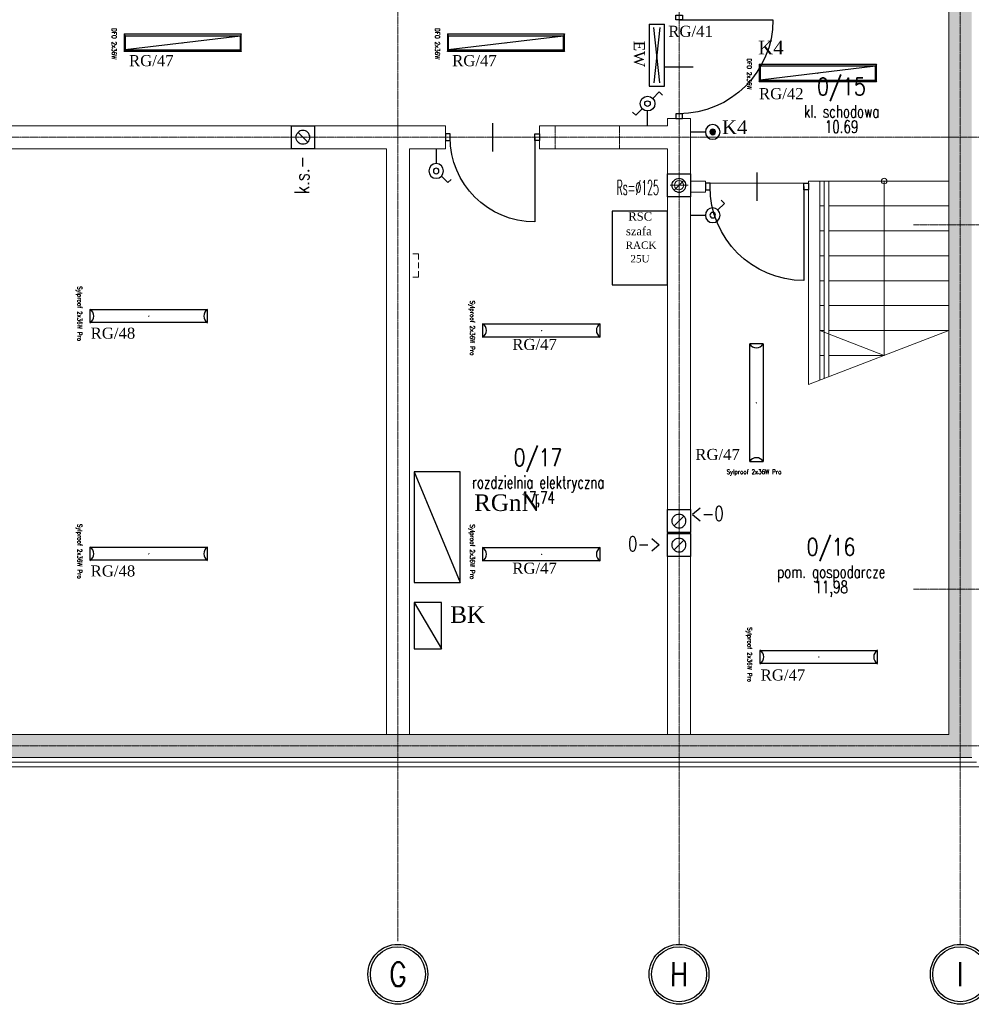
# Model space of a CAD drawing. Header units: centimetres. Extents: x 88729 to 133553, y -16225 to 14174.
# Tile 1 of 231: x 92333 to 93365, y -16225 to -15158. Entities that reach past the tile are written whole.
import ezdxf
from ezdxf.enums import TextEntityAlignment as Align

# ---------------------------------------------------------------- set-up
doc = ezdxf.new("R2010")
doc.units = ezdxf.units.CM
for name, pattern in [('ACAD_ISO04W100', [30.5, 24, -3, 0.5, -3]), ('CENTER2', [1.125, 0.75, -0.125, 0.125, -0.125]), ('DASHED', [19.05, 12.7, -6.35]), ('HIDDEN', [0.375, 0.25, -0.125])]:
    doc.linetypes.add(name, pattern=pattern)
for name, color, linetype in [('A-OS', 252, 'CENTER2'), ('A-rdzenie zelbetowe', 252, 'Continuous'), ('A-SCIANY', 252, 'Continuous'), ('A-WID', 252, 'Continuous'), ('B-IWE', 252, 'Continuous'), ('B-IWE-KAN', 252, 'Continuous'), ('E_Istn', 170, 'Continuous'), ('E_opisy siły', 5, 'Continuous'), ('E_oswietlenie-opis2', 1, 'Continuous'), ('E_PODKLAD', 7, 'Continuous'), ('E_siła', 5, 'Continuous'), ('mat', 252, 'Continuous'), ('przebicia w scianach', 252, 'HIDDEN'), ('R-MET-DRZ', 252, 'Continuous'), ('R-MET-IWE', 252, 'Continuous'), ('R-MET-POM-OPIS', 252, 'Continuous'), ('R-MET-POM-OPIS-NR', 252, 'Continuous'), ('R-MET-POM-OPIS-POM', 252, 'Continuous'), ('rz_wentylacja', 252, 'Continuous'), ('S-DRZ-', 252, 'Continuous'), ('S-DRZ-O', 252, 'Continuous'), ('S-DRZ-SKRZYD', 252, 'Continuous'), ('S-DRZ-WEGAR', 252, 'Continuous')]:
    doc.layers.add(name, color=color, linetype=linetype)
for name, color, linetype, lineweight in [('B-IWE-KS', 252, 'Continuous', 20), ('E_Istn_pozostaje', 132, 'Continuous', 25), ('rz_zelbet', 252, 'Continuous', 20)]:
    doc.layers.add(name, color=color, linetype=linetype, lineweight=lineweight)
doc.styles.add('MET_POM', font='simplex.shx')
doc.styles.add('MM_050', font='romans.shx', dxfattribs={"width": 0.8, "height": 16})
doc.styles.add('old', font='BOOKOS.TTF')
doc.styles.add('ROMANS', font='ROMANS.SHX', dxfattribs={"width": 0.6})
doc.styles.get("Standard").update_dxf_attribs({"font": 'txt.shx'})
doc.linetypes.add('ZIGZAG', pattern='A,0.00254,-5.08,[131,ltypeshp.shx,S=5.08,R=0,X=-5.08,Y=0],-10.16,[131,ltypeshp.shx,S=5.08,R=180,X=5.08,Y=0],-5.08', length=20.32254)
pattern_1 = [(45, (-34168.379, 15472.824), (-7.0710678, 7.0710678), []), (45, (-34161.308, 15472.824), (-7.0710678, 7.0710678), [5, -2.5])]

# ---------------------------------------------------------------- blocks, each defined once
blk = doc.blocks.new('RLX_0043270_0045081')
at = {"ltscale": 0.1}
for p, q in [((9.5, 63.5), (-9.5, 63.5)), ((-9.5, -63.5), (-9.5, 63.5)), ((-9.5, 63.5), (-7.3, 62.5)), ((-7.3, 62.5), (7.7, -62.5)), ((7.7, 62.5), (9.5, 63.5)), ((9.5, 63.5), (9.5, -63.5)), ((-0.2, 0), (0, 0)), ((0, -0.2), (0, 0.2)), ((0, 0), (0.2, 0)), ((-9.5, -63.5), (-7.3, -62.5)), ((-9.5, -63.5), (9.5, -63.5)), ((9.5, -63.5), (7.7, -62.5))]:
    blk.add_line(p, q, dxfattribs=at)
blk.add_lwpolyline([(-7.3, -62.5), (7.7, -62.5), (7.7, 62.5), (-7.3, 62.5)], close=True, dxfattribs=at)
at = {"ltscale": 0.1, "insert": (-15.9, -71.8), "char_height": 5, "width": 45.097, "attachment_point": 1, "style": 'MM_050'}
blk.add_mtext('DFO 2x36W', dxfattribs=at)
at = {"ltscale": 0.1, "flags": 9}
blk.add_attdef('RLXLUM', (0, 0), '', height=0.1, dxfattribs=at)
blk = doc.blocks.new('RLX_0046718')
at = {"ltscale": 0.1}
for p, q in [((7.2, 63.8), (-7.2, 63.8)), ((-7.2, -63.8), (-7.2, 63.8)), ((7.2, 63.8), (7.2, -63.8)), ((-0.1, 0), (0, 0)), ((0, -0.1), (0, 0.1)), ((0, 0), (0.1, 0)), ((-7.2, -63.8), (7.2, -63.8))]:
    blk.add_line(p, q, dxfattribs=at)
for centre, start, end in [((0, 68.1), 211.0296, 328.9704), ((0, -68.1), 31.0296, 148.9704)]:
    blk.add_arc(centre, 8.46, start, end, dxfattribs=at)
at = {"ltscale": 0.1, "insert": (-32.3, -72.4), "char_height": 5, "width": 65.185, "attachment_point": 1, "style": 'MM_050'}
blk.add_mtext('Sylproof 2x36W Pro', dxfattribs=at)
at = {"ltscale": 0.1, "flags": 9}
blk.add_attdef('RLXLUM', (0, 0), '', height=0.1, dxfattribs=at)
blk = doc.blocks.new('E_łącznik schodowy_IP44')
at = {"linetype": 'Continuous', "ltscale": 0.5}
for p, q in [((5.7, 29.7), (12.7, 36.7)), ((16.3, 33.2), (12.7, 36.7)), ((-16.3, 14.8), (-12.7, 11.3)), ((-5.7, 18.3), (-12.7, 11.3)), ((0, 0), (0, 16))]:
    blk.add_line(p, q, dxfattribs=at)
for radius in [8, 3]:
    blk.add_circle((0, 24), radius, dxfattribs=at)
at = {"linetype": 'Continuous', "ltscale": 0.5, "style": 'old', "flags": 4}
blk.add_attdef('OBWÓD', (12.7, 36.7), '', height=12, dxfattribs=at)
blk = doc.blocks.new('E_łącznik jednobiegunowy_IP44')
at = {"linetype": 'Continuous', "ltscale": 0.5}
for p, q in [((5.7, 29.7), (12.7, 36.7)), ((16.3, 33.2), (12.7, 36.7)), ((0, 0), (0, 16))]:
    blk.add_line(p, q, dxfattribs=at)
for radius in [8, 3]:
    blk.add_circle((0, 24), radius, dxfattribs=at)
at = {"linetype": 'Continuous', "ltscale": 0.5, "style": 'old', "flags": 4}
blk.add_attdef('OBWÓD', (12.7, 36.7), '', height=12, dxfattribs=at)
blk = doc.blocks.new('E_łącznik bistabilny IP20')
at = {"linetype": 'Continuous', "ltscale": 0.5}
blk.add_hatch(color=256, dxfattribs=at).paths.add_polyline_path([(-3, 24, 1), (3, 24, 1)])
blk.add_line((0, 0), (0, 16), dxfattribs=at)
for radius in [8, 3]:
    blk.add_circle((0, 24), radius, dxfattribs=at)
at = {"linetype": 'Continuous', "ltscale": 0.5, "style": 'old', "flags": 4}
blk.add_attdef('OBWÓD', (5.9, 29.4), '', height=12, dxfattribs=at)
blk = doc.blocks.new('E_opis siły')
at = {"layer": 'E_siła', "linetype": 'Continuous', "ltscale": 0.5, "style": 'old', "flags": 4}
blk.add_attdef('OBWÓD', (0, 0), '', height=12, dxfattribs=at)
blk = doc.blocks.new('E_piktogramowa ex')
at = {"linetype": 'Continuous', "ltscale": 0.5}
for p, q in [((33.5, 8.4), (-33.5, 8.4)), ((-33.5, -8.2), (-33.5, 8.4)), ((30.1, 3.3), (-30.1, -3.3)), ((-30.1, 3.3), (30.1, -3.3)), ((33.5, -8.2), (33.5, 8.4)), ((-33.5, -8.2), (33.5, -8.2))]:
    blk.add_line(p, q, dxfattribs=at)
at = {"linetype": 'Continuous', "ltscale": 0.5, "style": 'old', "flags": 4}
for tag, p in [('ROZDZ.', (-79.2, -25.6)), ('AWARYJNA', (17.5, -25))]:
    blk.add_attdef(tag, p, '', height=12, dxfattribs=at)
blk = doc.blocks.new('D90-L-DL')
at = {"layer": 'S-DRZ-'}
blk.add_arc((-45, 0), 90, 270, 0, dxfattribs=at)
at = {"layer": 'S-DRZ-O'}
blk.add_line((0, 15.1), (0, -15.1), dxfattribs=at)
at = {"layer": 'S-DRZ-SKRZYD'}
blk.add_line((-45, 0), (-45, -90), dxfattribs=at)
at = {"layer": 'S-DRZ-WEGAR'}
for points in [[(-50, -3.5), (-45, -3.5), (-45, 3.5), (-50, 3.5)], [(45, 3.5), (50, 3.5), (50, -3.5), (45, -3.5)]]:
    blk.add_lwpolyline(points, close=True, dxfattribs=at)
blk = doc.blocks.new('OSKA_D')
at = {"linetype": 'Continuous'}
for radius in [25, 23]:
    blk.add_circle((0, -25), radius, dxfattribs=at)
at = {"style": 'ROMANS', "width": 0.8, "flags": 4}
blk.add_attdef('OS', text='', height=20, dxfattribs=at).set_placement((0, -25), align=Align.MIDDLE_CENTER)
blk = doc.blocks.new('IWE-KS')
at = {"layer": 'B-IWE-KS'}
for p, q in [((9.7, 0), (-9.7, 0)), ((0, -9.7), (0, 9.7))]:
    blk.add_line(p, q, dxfattribs=at)
blk.add_circle((0, 0), 5, dxfattribs=at)
at = {"layer": 'R-MET-IWE', "oblique": -180, "text_generation_flag": 6, "width": 0.464286}
blk.add_attdef('NR', text='', height=14.1, rotation=180, dxfattribs=at).set_placement((19.9, -0.1), align=Align.MIDDLE)
blk = doc.blocks.new('MPOM0239')
at = {"layer": 'R-MET-POM-OPIS', "style": 'MET_POM', "width": 0.7}
for tag, p in [('POS', (0, -0.225)), ('ARE', (0, -0.49))]:
    blk.add_attdef(tag, text='', height=0.2, dxfattribs=at).set_placement(p, align=Align.CENTER)
at = {"layer": 'R-MET-POM-OPIS', "style": 'MET_POM', "width": 0.7, "flags": 1}
blk.add_attdef('UNI', (0.246, -0.49), '', height=0.2, dxfattribs=at)
at = {"layer": 'R-MET-POM-OPIS-NR', "style": 'MET_POM', "width": 0.8}
blk.add_attdef('NR', text='', height=0.2, dxfattribs=at).set_placement((-0.003, 0.269), align=Align.CENTER)
at = {"layer": 'R-MET-POM-OPIS-POM', "style": 'MET_POM', "width": 0.7}
blk.add_attdef('POM', text='', height=0.2, dxfattribs=at).set_placement((0, 0.022), align=Align.CENTER)
blk = doc.blocks.new('IWE0W')
at = {"layer": 'B-IWE-KAN'}
blk.add_lwpolyline([(0.854, 0.854, -1), (0.146, 0.146), (0.854, 0.854, 1), (0.146, 0.146)], format="xyb", dxfattribs=at)
blk = doc.blocks.new('IWE0W011')
at = {"layer": 'B-IWE'}
blk.add_lwpolyline([(0, 0), (25, 0), (25, 25), (0, 25), (0, 0)], dxfattribs=at)
at = {"xscale": 15, "yscale": 15, "zscale": 15}
blk.add_blockref('IWE0W', (5, 5), dxfattribs=at)
at = {"layer": 'R-MET-IWE', "width": 0.75}
blk.add_attdef('NR', text='', height=9.5, dxfattribs=at).set_placement((12.5, 37), align=Align.MIDDLE)
blk = doc.blocks.new('A$C0BC40F88')
at = {"layer": 'S-DRZ-'}
blk.add_arc((5.1, 101.8), 101.8, 270, 0, dxfattribs=at)
at = {"layer": 'S-DRZ-O'}
blk.add_line((56, 117.2), (56, 86.4), dxfattribs=at)
at = {"layer": 'S-DRZ-SKRZYD'}
blk.add_line((5.1, 101.8), (5.1, 0), dxfattribs=at)
at = {"layer": 'S-DRZ-WEGAR'}
for points in [[(0, 98.2), (5.1, 98.2), (5.1, 105.4), (0, 105.4)], [(106.9, 105.4), (112, 105.4), (112, 98.2), (106.9, 98.2)]]:
    blk.add_lwpolyline(points, close=True, dxfattribs=at)
blk = doc.blocks.new('A$Ce817dbbb')
at = {"layer": 'rz_zelbet', "lineweight": 9, "ltscale": 0.1}
h = blk.add_hatch(dxfattribs=at)
h.set_pattern_fill('ANSI33', color=252, scale=40, style=0)
h.set_pattern_definition(pattern_1)
h.paths.add_polyline_path([(1951.6, -25558.3), (1939.1, -25558.3), (1939.1, -25750.8), (1951.6, -25750.8)])
h.paths.add_polyline_path([(1964.1, -25558.3), (1951.6, -25558.3), (1951.6, -25750.8), (1964.1, -25750.8)])
h.paths.add_polyline_path([(1951.6, -25750.8), (1939.1, -25750.8), (1939.1, -25845.8), (1951.6, -25845.8)])
h.paths.add_polyline_path([(1964.1, -25750.8), (1951.6, -25750.8), (1951.6, -25845.8), (1964.1, -25845.8), (1964.1, -25833.3)])
h.paths.add_polyline_path([(1951.6, -25845.8), (1939.1, -25845.8), (1939.1, -26240.8), (1951.6, -26240.8)])
h.paths.add_polyline_path([(1964.1, -25858.3), (1964.1, -25845.8), (1951.6, -25845.8), (1951.6, -26240.8), (1964.1, -26240.8), (1964.1, -26228.3)])
h.paths.add_polyline_path([(1951.6, -26240.8), (1939.1, -26240.8), (1939.1, -26398.3), (1659.1, -26398.3), (1646.6, -26398.3), (1646.6, -26410.8), (1951.6, -26410.8)])
h.paths.add_polyline_path([(1964.1, -26253.3), (1964.1, -26240.8), (1951.6, -26240.8), (1951.6, -26410.8), (1964.1, -26410.8)])
h.paths.add_polyline_path([(1964.1, -26410.8), (1951.6, -26410.8), (1951.6, -26423.3), (1964.1, -26423.3)])
h.paths.add_polyline_path([(1951.6, -26410.8), (1646.6, -26410.8), (1646.6, -26423.3), (1951.6, -26423.3)])
h = blk.add_hatch(dxfattribs=at)
h.set_pattern_fill('ANSI33', color=252, scale=40, style=0)
h.set_pattern_definition(pattern_1)
h.paths.add_polyline_path([(-153.4, -26398.3), (-165.9, -26398.3), (-530.9, -26398.3), (-543.4, -26398.3), (-543.4, -26410.8), (-153.4, -26410.8)])
h.paths.add_polyline_path([(-153.4, -26410.8), (-543.4, -26410.8), (-543.4, -26423.3), (-153.4, -26423.3)])
h.paths.add_polyline_path([(386.6, -26410.8), (-153.4, -26410.8), (-153.4, -26423.3), (386.6, -26423.3)])
h.paths.add_polyline_path([(386.6, -26398.3), (374.1, -26398.3), (-140.9, -26398.3), (-153.4, -26398.3), (-153.4, -26410.8), (386.6, -26410.8)])
h.paths.add_polyline_path([(1341.6, -26398.3), (1329.1, -26398.3), (399.1, -26398.3), (386.6, -26398.3), (386.6, -26410.8), (1341.6, -26410.8)])
h.paths.add_polyline_path([(1341.6, -26410.8), (386.6, -26410.8), (386.6, -26423.3), (1341.6, -26423.3)])
h.paths.add_polyline_path([(1646.6, -26398.3), (1634.1, -26398.3), (1354.1, -26398.3), (1341.6, -26398.3), (1341.6, -26410.8), (1646.6, -26410.8)])
h.paths.add_polyline_path([(1646.6, -26410.8), (1341.6, -26410.8), (1341.6, -26423.3), (1354.1, -26423.3), (1634.1, -26423.3), (1646.6, -26423.3)])
at = {"layer": 'A-OS', "color": 252, "lineweight": 9, "ltscale": 2}
for p, q in [((1341.6, -26622.6), (1341.6, -22825)), ((1646.6, -22825), (1646.6, -26625.9)), ((1951.6, -22825), (1951.6, -26625.9)), ((-2558.2, -25750.8), (3298.9, -25750.8)), ((1901, -25845.8), (3298.9, -25845.8)), ((1901, -26240.8), (3298.9, -26240.8)), ((-2558.2, -26410.8), (3298.9, -26410.8))]:
    blk.add_line(p, q, dxfattribs=at)
at = {"layer": 'A-rdzenie zelbetowe', "color": 252, "lineweight": 9, "ltscale": 0.1}
for p, q in [((1329.1, -26398.3), (1354.1, -26398.3)), ((1634.1, -26398.3), (1659.1, -26398.3))]:
    blk.add_line(p, q, dxfattribs=at)
at = {"layer": 'A-SCIANY', "color": 252, "lineweight": 9, "ltscale": 3}
for p, q in [((1939.1, -26398.3), (1939.1, -25605.3)), ((895.1, -25738.3), (1393.1, -25738.3)), ((1393.1, -25738.3), (1393.1, -25763.3)), ((1495.1, -25738.3), (1634.1, -25738.3)), ((1495.1, -25738.3), (1495.1, -25763.3)), ((1634.1, -25730.3), (1659.1, -25730.3)), ((1659.1, -25798.3), (1659.1, -25730.3)), ((895.1, -25763.3), (1329.1, -25763.3)), ((1329.1, -26398.3), (1329.1, -25763.3)), ((1354.1, -25763.3), (1393.1, -25763.3)), ((1354.1, -25763.3), (1354.1, -26398.3)), ((1495.1, -25763.3), (1495.1, -25763.3)), ((1675.1, -25798.3), (1659.1, -25798.3)), ((1675.1, -25810.3), (1675.1, -25798.3)), ((1799.1, -25798.3), (1787.1, -25798.3)), ((1787.1, -25798.3), (1787.1, -26018.9)), ((1799.1, -25798.3), (1799.1, -26014.3)), ((1799.1, -25798.3), (1799.1, -26014.3)), ((1659.1, -26398.3), (1659.1, -25810.3)), ((1675.1, -25810.3), (1659.1, -25810.3)), ((1939.1, -25960.3), (1787.1, -26018.9)), ((399.1, -26398.3), (1329.1, -26398.3)), ((1659.1, -26398.3), (1939.1, -26398.3)), ((1364.1, -26433.3), (-1145.9, -26433.3)), ((1364.1, -26433.3), (1364.1, -26433.3)), ((1364.1, -26433.3), (1624.1, -26433.3)), ((1624.1, -26433.3), (1624.1, -26433.3)), ((1974.1, -26433.3), (1624.1, -26433.3))]:
    blk.add_line(p, q, dxfattribs=at)
for points in [[(1634.1, -25738.3), (1634.1, -25730.3)], [(1354.1, -26398.3), (1634.1, -26398.3), (1634.1, -25763.3), (1495.1, -25763.3)], [(1634.1, -25781.3), (1634.1, -25763.3)]]:
    blk.add_lwpolyline(points, dxfattribs=at)
at = {"layer": 'A-WID', "color": 252, "lineweight": 9}
for p, q in [((1675.1, -25800.7), (1787.1, -25800.7)), ((1939.1, -25798.3), (1799.1, -25798.3)), ((1804.1, -25798.3), (1804.1, -26012.3)), ((1809.1, -25798.3), (1809.1, -26010.4)), ((1869.1, -25798.3), (1869.1, -25987.3)), ((1804.1, -25825.3), (1799.1, -25825.3)), ((1939.1, -25825.3), (1809.1, -25825.3)), ((1804.1, -25852.3), (1799.1, -25852.3)), ((1939.1, -25852.3), (1809.1, -25852.3)), ((1804.1, -25879.3), (1799.1, -25879.3)), ((1939.1, -25879.3), (1809.1, -25879.3)), ((1804.1, -25906.3), (1799.1, -25906.3)), ((1939.1, -25906.3), (1809.1, -25906.3)), ((1804.1, -25933.3), (1799.1, -25933.3)), ((1939.1, -25933.3), (1809.1, -25933.3)), ((1869.1, -25987.3), (1799.1, -25960.3)), ((1804.1, -25960.3), (1799.1, -25960.3)), ((1939.1, -25960.3), (1809.1, -25960.3)), ((1804.1, -25987.3), (1799.1, -25987.3)), ((1869.1, -25987.3), (1809.1, -25987.3))]:
    blk.add_line(p, q, dxfattribs=at)
at = {"layer": 'A-WID', "color": 252, "linetype": 'DASHED', "lineweight": 9, "ltscale": 0.5}
for p, q in [((1364.1, -25877.3), (1354.1, -25877.3)), ((1364.1, -25902.3), (1364.1, -25877.3)), ((1364.1, -25902.3), (1354.1, -25902.3))]:
    blk.add_line(p, q, dxfattribs=at)
at = {"layer": 'A-WID', "color": 252, "lineweight": 9}
blk.add_circle((1869.1, -25798.3), 3, dxfattribs=at)
at = {"layer": 'mat', "color": 252, "linetype": 'ZIGZAG', "lineweight": 9, "ltscale": 0.02}
blk.add_line((-1140.9, -26428.3), (1969.1, -26428.3), dxfattribs=at)
at = {"layer": 'mat', "color": 252, "lineweight": 9}
for p in [(1354.1, -26423.3), (1634.1, -26423.3), (1964.1, -26423.3)]:
    blk.add_line(p, (1634.1, -26423.3), dxfattribs=at)
blk.add_lwpolyline([(1354.1, -26423.3), (1354.1, -26423.3), (-1135.9, -26423.3)], dxfattribs=at)
at = {"layer": 'przebicia w scianach', "color": 252, "lineweight": 9, "ltscale": 0.5}
for p, q in [((1512.1, -25763.3), (1512.1, -25738.3)), ((1582.1, -25763.3), (1582.1, -25738.3))]:
    blk.add_line(p, q, dxfattribs=at)
at = {"layer": 'A-OS', "color": 252, "linetype": 'ACAD_ISO04W100', "lineweight": 9, "ltscale": 5, "xscale": 1.297612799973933, "yscale": 1.297612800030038, "zscale": 1.2976128, "rotation": 359.8402543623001}
for p, values in [((1341.7, -26625.9), {'OS': 'G'}), ((1646.7, -26625.9), {'OS': 'H'}), ((1951.7, -26625.9), {'OS': 'I'})]:
    blk.add_blockref('OSKA_D', p, dxfattribs=at).add_auto_attribs(values)
at = {"layer": 'R-MET-DRZ', "color": 252, "lineweight": 9, "xscale": -1, "rotation": 90}
blk.add_blockref('A$C0BC40F88', (1748.4, -25618.3), dxfattribs=at)
at = {"layer": 'R-MET-DRZ', "color": 252, "lineweight": 9, "extrusion": (0, 0, -1), "xscale": 1.020000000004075, "yscale": 1.020000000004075, "zscale": -1.019999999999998}
blk.add_blockref('D90-L-DL', (-1444.1, -25750.8), dxfattribs=at)
at = {"layer": 'R-MET-DRZ', "color": 252, "lineweight": 9, "xscale": -1}
blk.add_blockref('A$C0BC40F88', (1787.1, -25906.1), dxfattribs=at)
at = {"layer": 'R-MET-IWE', "color": 252, "lineweight": 9}
ref = blk.add_blockref('IWE-KS', (1646.6, -25802.8), dxfattribs=dict(at, zscale=1.25))
ref.add_attrib('NR', 'Rs=%%c125', dxfattribs={"height": 16, "rotation": 180, "text_generation_flag": 6, "width": 0.464286}).set_placement((1601.8, -25805.3), align=Align.MIDDLE)
at = {"layer": 'R-MET-POM-OPIS', "color": 252, "lineweight": 9}
ref = blk.add_blockref('MPOM0239', (1822.9, -25731), dxfattribs=dict(at, xscale=67.20000000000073, yscale=67.20000000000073, zscale=67.20000000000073))
ref.add_attrib('NR', '0/15', dxfattribs={"layer": 'R-MET-POM-OPIS-NR', "height": 18.82, "style": 'MET_POM', "width": 0.8}).set_placement((1822.7, -25705.2), align=Align.CENTER)
ref.add_attrib('ARE', '10.69', dxfattribs={"height": 13.44, "style": 'MET_POM', "width": 0.7}).set_placement((1822.9, -25746.1), align=Align.CENTER)
ref.add_attrib('POM', 'kl. schodowa', dxfattribs={"layer": 'R-MET-POM-OPIS-POM', "height": 13.44, "style": 'MET_POM', "width": 0.7}).set_placement((1822.9, -25729.5), align=Align.CENTER)
ref = blk.add_blockref('MPOM0239', (1493.8, -26133.1), dxfattribs=dict(at, xscale=67.20000000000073, yscale=67.20000000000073, zscale=67.20000000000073))
ref.add_attrib('NR', '0/17', dxfattribs={"layer": 'R-MET-POM-OPIS-NR', "height": 18.82, "style": 'MET_POM', "width": 0.8}).set_placement((1493.6, -26107.3), align=Align.CENTER)
ref.add_attrib('ARE', '17,74', dxfattribs={"height": 13.44, "style": 'MET_POM', "width": 0.7}).set_placement((1493.8, -26148.2), align=Align.CENTER)
ref.add_attrib('POM', 'rozdzielnia elektryczna', dxfattribs={"layer": 'R-MET-POM-OPIS-POM', "height": 13.44, "style": 'MET_POM', "width": 0.7}).set_placement((1493.8, -26131.6), align=Align.CENTER)
ref = blk.add_blockref('MPOM0239', (1811.6, -26230.1), dxfattribs=dict(at, xscale=67.20000000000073, yscale=67.20000000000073, zscale=67.20000000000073))
ref.add_attrib('NR', '0/16', dxfattribs={"layer": 'R-MET-POM-OPIS-NR', "height": 18.82, "style": 'MET_POM', "width": 0.8}).set_placement((1811.4, -26204.3), align=Align.CENTER)
ref.add_attrib('ARE', '11,98', dxfattribs={"height": 13.44, "style": 'MET_POM', "width": 0.7}).set_placement((1811.6, -26245.2), align=Align.CENTER)
ref.add_attrib('POM', 'pom. gospodarcze', dxfattribs={"layer": 'R-MET-POM-OPIS-POM', "height": 13.44, "style": 'MET_POM', "width": 0.7}).set_placement((1811.6, -26228.6), align=Align.CENTER)
at = {"layer": 'rz_wentylacja', "color": 252, "lineweight": 9}
ref = blk.add_blockref('IWE0W011', (1226.1, -25738.3), dxfattribs=dict(at, xscale=-1, rotation=180))
ref.add_attrib('NR', 'k.s.-', (1245.5, -25812.2), dxfattribs={"layer": 'R-MET-IWE', "height": 16, "rotation": 90, "width": 0.75})
at = {"layer": 'rz_wentylacja', "color": 252, "lineweight": 9, "xscale": -1, "rotation": 90}
blk.add_blockref('IWE0W011', (1659.1, -25790.3), dxfattribs=at)
at = {"layer": 'rz_wentylacja', "color": 252, "lineweight": 9}
ref = blk.add_blockref('IWE0W011', (1659.1, -26154.3), dxfattribs=dict(at, xscale=-1, rotation=90))
ref.add_attrib('NR', '<-0', (1659.1, -26166.8), dxfattribs={"layer": 'R-MET-IWE', "height": 16, "width": 0.75})
ref = blk.add_blockref('IWE0W011', (1659.1, -26180.3), dxfattribs=dict(at, xscale=-1, rotation=90))
ref.add_attrib('NR', '0->', (1591.2, -26199.6), dxfattribs={"layer": 'R-MET-IWE', "height": 16, "width": 0.75})
at = {"layer": 'R-MET-IWE', "color": 252, "lineweight": 9, "width": 0.75}
for tag, rotation, p in [('0-', 90, (-1139, -4143.6)), ('0-', 90, (-1113, -4143.6)), ('0-', 90, (-1087, -4143.6)), ('2-', 90, (-796, -4143.6)), ('2-', 90, (-505, -4143.6)), ('0-', 90, (-480, -4143.6)), ('0-', 90, (-456, -4143.6)), ('2-', 90, (-166, -4143.6)), ('2-', 90, (-625.7, -4833.6)), ('2-', 90, (-599.7, -4833.6)), ('2-', 90, (-573.7, -4833.6)), ('0-', 180, (-2169.6, -4848.5)), ('0-', 180, (-2169.6, -4873.5)), ('0-', 180, (-2169.6, -4899.5)), ('-2', 90, (-1661.5, -4961.6)), ('-2', 90, (-1636.5, -4961.6)), ('0-', 270, (-1489.8, -4968.1)), ('0-', 270, (-1464.8, -4968.1)), ('0-', 270, (-1439.8, -4968.1)), ('0-', 270, (-1364.8, -4968.1)), ('0-', 270, (-1339.8, -4968.1)), ('0-', 270, (-1314.8, -4968.1)), ('0-', 270, (328.2, -4968.1)), ('0-', 270, (354.2, -4968.1)), ('0-', 270, (1256.2, -4968.1)), ('0-', 270, (1282.2, -4968.1)), ('0-', 90, (-513, -5496.6)), ('0-', 90, (-487, -5496.6)), ('K.S.-', 90, (-487, -5766.1)), ('0-', 90, (-513, -5766.1)), ('1-', 90, (-539, -6114.6)), ('0-', 90, (-513, -6114.6)), ('0-', 90, (-487, -6114.6)), ('0-', 90, (302, -6545.6)), ('0-', 90, (328, -6545.6)), ('0-', 90, (354, -6545.6)), ('0-', 90, (416.1, -6545.6)), ('0-', 90, (1256, -6545.6)), ('0-', 90, (1282, -6545.6)), ('1-', 90, (2383, -6845.6)), ('1-', 90, (2409, -6845.6)), ('1-', 90, (2435, -6845.6)), ('1-', 90, (2828, -6845.6)), ('1-', 90, (2854, -6845.6)), ('1-', 90, (2880, -6845.6)), ('<-2', 90, (-910.6, -10482.4)), ('2->', 90, (-718.1, -10854.4)), ('2->', 90, (-692.1, -10854.4)), ('2->', 90, (-744.1, -10870.8)), ('-0', 90, (-186.1, -12450.1)), ('1-', 90, (2264.5, -12866.4)), ('1-', 90, (2290.5, -12866.4)), ('1-', 90, (2316.5, -12866.4)), ('1-', 90, (2709.5, -12866.4)), ('1-', 90, (2735.5, -12866.4)), ('1-', 90, (2761.5, -12866.4)), ('<-KL', 90, (-700, -16780.9)), ('-0', 90, (-179.9, -18957.5)), ('0->', 90, (-1257.5, -23179)), ('0->', 90, (-1231.5, -23179)), ('0->', 90, (-1205.5, -23179)), ('0->', 90, (-600.5, -23179)), ('0->', 90, (-574.5, -23179)), ('0->', 90, (-1692.5, -24074)), ('0->', 90, (-1666.5, -24074)), ('0->', 90, (-1640.5, -24074)), ('0->', 90, (-1486.5, -24074)), ('0->', 90, (-1460.5, -24074)), ('0->', 90, (-1434.5, -24074)), ('<-0', 90, (-499.8, -24383.6)), ('<-0', 90, (-298.1, -24383.6)), ('<-0', 180, (-587.1, -25088.9)), ('<-0', 270, (-496.6, -25202.7)), ('<-0', 180, (-1353.3, -25419.4)), ('<-0', 180, (-1187.3, -25444.1)), ('<-0', 90, (-179.6, -25454.2)), ('<-0', 90, (-69.6, -26375.4)), ('<-0', 90, (-43.6, -26375.4))]:
    blk.add_attdef(tag, text='', height=17, rotation=rotation, dxfattribs=at).set_placement(p, align=Align.MIDDLE)
for tag, p in [('2-', (1424.8, -4179.2)), ('2-', (1424.8, -4205.2)), ('K.S.-', (-76.9, -4264.2)), ('KL-', (-613.1, -4292.2)), ('1-', (-613.1, -4312.2)), ('1-', (-613.1, -4332.2)), ('K.S.-', (1414.1, -4333.7)), ('0-', (-70.2, -4341.2)), ('0-', (469.8, -4341.2)), ('1-', (-613.1, -4352.2)), ('0-', (1424.8, -4361.2)), ('0-', (-70.2, -4367.2)), ('1-', (469.8, -4367.2)), ('0-', (1099.8, -4368.2)), ('2-', (1424.8, -4387.2)), ('1-', (-70.2, -4393.2)), ('1-', (469.8, -4393.2)), ('1-', (1099.8, -4394.2)), ('2-', (-70.2, -4419.2)), ('2-', (1424.8, -4413.2)), ('2-', (1099.8, -4420.2)), ('K.S.-', (-76.9, -4445.2)), ('2-', (469.8, -4444.2)), ('2-', (1099.8, -4446.2)), ('2-', (469.8, -4470.2)), ('2-', (-825.2, -4496.2)), ('2-', (-825.2, -4522.2)), ('2-', (-70.2, -4574.2)), ('2-', (-70.2, -4600.2)), ('K.S.-', (1089.1, -4600.7)), ('2-', (1099.8, -4653.2)), ('2-', (-70.2, -4669.2)), ('2-', (1099.8, -4679.2)), ('1-', (-70.2, -4695.2)), ('-1', (1806.8, -4690.8)), ('2-', (1099.8, -4705.2)), ('-1', (1806.8, -4716.3)), ('K.S.-', (-73.2, -4721.2)), ('FR-', (-70.2, -4747.2)), ('-1', (1806.8, -4743.1)), ('0-', (-1066.2, -6382.7)), ('0-', (-1066.2, -6408.7)), ('2-', (1729.8, -6586.2)), ('2-', (1729.8, -6612.2)), ('2-', (1729.8, -6638.2)), ('2-', (1729.8, -6664.2)), ('K.S.-', (469.8, -6788.2)), ('1-', (-962.2, -6915.2)), ('1-', (-460.2, -6923.2)), ('1-', (469.8, -6923.2)), ('2-', (1729.8, -6923.2)), ('1-', (-460.2, -6949.2)), ('1-', (469.8, -6949.2)), ('2-', (1729.8, -6949.2)), ('K.S.-', (2901.8, -6960.2)), ('2-', (1729.8, -6975.2)), ('2-', (1729.8, -7001.2)), ('2-', (-460.2, -7026.2)), ('0-', (469.8, -7026.2)), ('2-', (-460.2, -7052.2)), ('0-', (469.8, -7052.2)), ('2-', (-460.2, -7078.2)), ('2-', (469.8, -7078.2)), ('1-', (2901.8, -7088.2)), ('2-', (469.8, -7104.2)), ('1-', (2901.8, -7114.2)), ('0-', (1729.8, -7131.2)), ('2-', (-460.2, -7141.2)), ('0-', (1729.8, -7157.2)), ('2-', (-460.2, -7167.2)), ('2-', (469.8, -7181.2)), ('2-', (1729.8, -7183.2)), ('0-', (-460.2, -7193.2)), ('2-', (469.8, -7207.2)), ('2-', (1729.8, -7209.2)), ('K.S.-', (-470.9, -7217.7)), ('2-', (469.8, -7233.2)), ('2-', (1729.8, -7235.2)), ('1-', (-460.2, -7245.2)), ('2-', (469.8, -7259.2)), ('2-', (1729.8, -7261.2)), ('2-', (1729.8, -7287.2)), ('2-', (-460.2, -7297.2)), ('2->', (-943.7, -10543)), ('-1', (1688.3, -10711.5)), ('-1', (1688.3, -10737.5)), ('-1', (1688.3, -10763.5)), ('<-2', (1685.6, -12605.4)), ('2->', (1611.3, -12636.5)), ('2->', (1611.3, -12659)), ('2->', (1590.8, -12685)), ('K.S.-', (2783.3, -12981)), ('2->', (-578.7, -13047)), ('2->', (-578.7, -13073)), ('<-2', (-476.9, -13105.9)), ('1-', (2783.3, -13109)), ('1-', (2783.3, -13135)), ('<-1', (-610.8, -16857.8)), ('<-1', (-610.8, -16877.8)), ('<-1', (1688.3, -17219)), ('<-1', (1688.3, -17245)), ('<-1', (1688.3, -17271)), ('<-1', (-478.9, -18553.4)), ('<-0', (-2288, -23879.6)), ('<-0', (-2288, -23905.6)), ('<-0', (-2288, -23931.6)), ('<-0', (-343.1, -24738.2)), ('<-0', (-478.9, -25059.7))]:
    blk.add_attdef(tag, text='', height=17, dxfattribs=at).set_placement(p, align=Align.MIDDLE)

msp = doc.modelspace()

# ---------------------------------------------------------------- linework, layer by layer
at = {"layer": 'E_Istn_pozostaje'}
for p, q in [((92761, -15648), (92811, -15768)), ((92761, -15790), (92791, -15840))]:
    msp.add_line(p, q, dxfattribs=at)
for points in [[(92976, -15445.5), (93036, -15445.5), (93036, -15365.5), (92976, -15365.5)], [(92761, -15648), (92761, -15768), (92811, -15768), (92811, -15648)], [(92761, -15790), (92761, -15840), (92791, -15840), (92791, -15790)]]:
    msp.add_lwpolyline(points, close=True, dxfattribs=at)

# ---------------------------------------------------------------- block references
at = {"layer": 'E_Istn', "rotation": 270}
for name, p in [('RLX_0043270_0045081', (92510.2, -15182.9, 300)), ('RLX_0043270_0045081', (92860.7, -15182.9, 300)), ('RLX_0043270_0045081', (93199, -15215.7)), ('RLX_0046718', (92473.3, -15479.2)), ('RLX_0046718', (92899.2, -15494.8, 300)), ('RLX_0046718', (92473.3, -15736.9)), ('RLX_0046718', (92899.2, -15737.5, 300)), ('RLX_0046718', (93200, -15848.9))]:
    msp.add_blockref(name, p, dxfattribs=at)
at = {"layer": 'E_Istn', "linetype": 'Continuous'}
ref = msp.add_blockref('E_piktogramowa ex', (93024.4, -15196.4), dxfattribs=dict(at, rotation=270))
ref.add_attrib('AWARYJNA', 'EW', (92999.4, -15180.9), dxfattribs={"layer": 'E_oswietlenie-opis2', "color": 0, "linetype": 'Continuous', "ltscale": 0.5, "height": 12, "rotation": 270, "style": 'old'})
at = {"layer": 'E_Istn'}
msp.add_blockref('RLX_0046718', (93132.4, -15573.2), dxfattribs=at)
at = {"layer": 'E_Istn_pozostaje', "rotation": 359.9999999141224}
msp.add_blockref('E_łącznik schodowy_IP44', (93014.3, -15272.9), dxfattribs=at)
at = {"layer": 'E_Istn_pozostaje', "xscale": -1}
for name, p, rotation in [('E_łącznik bistabilny IP20', (93061, -15279.6), 270.0000000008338), ('E_łącznik jednobiegunowy_IP44', (92785, -15297.9), 180), ('E_łącznik jednobiegunowy_IP44', (93061, -15369.9), 269.9999999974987)]:
    msp.add_blockref(name, p, dxfattribs=dict(at, rotation=rotation))
at = {"layer": 'E_opisy siły', "linetype": 'Continuous'}
ref = msp.add_blockref('E_opis siły', (93097.2, -15176.5), dxfattribs=dict(at, xscale=-1))
ref.add_attrib('OBWÓD', 'RG/41', (93036.8, -15176.5), dxfattribs={"color": 3, "linetype": 'Continuous', "ltscale": 0.5, "height": 12, "style": 'old'})
ref = msp.add_blockref('E_opis siły', (92512.3, -15208.3, -600), dxfattribs=dict(at, xscale=-1))
ref.add_attrib('OBWÓD', 'RG/47', (92451.9, -15208.3, -600), dxfattribs={"color": 3, "linetype": 'Continuous', "ltscale": 0.5, "height": 12, "style": 'old'})
ref = msp.add_blockref('E_opis siły', (92862.8, -15208.3, -600), dxfattribs=dict(at, xscale=-1))
ref.add_attrib('OBWÓD', 'RG/47', (92802.4, -15208.3, -600), dxfattribs={"color": 3, "linetype": 'Continuous', "ltscale": 0.5, "height": 12, "style": 'old'})
ref = msp.add_blockref('E_opis siły', (93195.6, -15244.1, -900), dxfattribs=dict(at, xscale=-1))
ref.add_attrib('OBWÓD', 'RG/42', (93135.2, -15244.1, -900), dxfattribs={"color": 3, "linetype": 'Continuous', "ltscale": 0.5, "height": 12, "style": 'old'})
ref = msp.add_blockref('E_opis siły', (92470.7, -15503.8, -600), dxfattribs=dict(at, xscale=-1))
ref.add_attrib('OBWÓD', 'RG/48', (92410.3, -15503.8, -600), dxfattribs={"color": 3, "linetype": 'Continuous', "ltscale": 0.5, "height": 12, "style": 'old'})
ref = msp.add_blockref('E_opis siły', (92928.1, -15516, -900), dxfattribs=dict(at, xscale=-1))
ref.add_attrib('OBWÓD', 'RG/47', (92867.6, -15516, -900), dxfattribs={"color": 3, "linetype": 'Continuous', "ltscale": 0.5, "height": 12, "style": 'old'})
ref = msp.add_blockref('E_opis siły', (93126.5, -15635.3, -900), dxfattribs=dict(at, xscale=-1))
ref.add_attrib('OBWÓD', 'RG/47', (93066.1, -15635.3, -900), dxfattribs={"color": 3, "linetype": 'Continuous', "ltscale": 0.5, "height": 12, "style": 'old'})
ref = msp.add_blockref('E_opis siły', (92928.1, -15758.6, -900), dxfattribs=dict(at, xscale=-1))
ref.add_attrib('OBWÓD', 'RG/47', (92867.6, -15758.6, -900), dxfattribs={"color": 3, "linetype": 'Continuous', "ltscale": 0.5, "height": 12, "style": 'old'})
ref = msp.add_blockref('E_opis siły', (92470.7, -15761.6, -600), dxfattribs=dict(at, xscale=-1))
ref.add_attrib('OBWÓD', 'RG/48', (92410.3, -15761.6, -600), dxfattribs={"color": 3, "linetype": 'Continuous', "ltscale": 0.5, "height": 12, "style": 'old'})
ref = msp.add_blockref('E_opis siły', (93197.5, -15874.4, -900), dxfattribs=dict(at, xscale=-1))
ref.add_attrib('OBWÓD', 'RG/47', (93137, -15874.4, -900), dxfattribs={"color": 3, "linetype": 'Continuous', "ltscale": 0.5, "height": 12, "style": 'old'})
at = {"layer": 'E_PODKLAD'}
msp.add_blockref('A$Ce817dbbb', (91401.9, 10465.4), dxfattribs=at)

# ---------------------------------------------------------------- texts
at = {"layer": 'E_Istn', "style": 'old'}
msp.add_text('K4', height=15, dxfattribs=at).set_placement((93134.3, -15195.6))
at = {"layer": 'E_Istn_pozostaje', "style": 'old'}
for s, height, p in [('K4', 15, (93095, -15282)), ('RSC', 9, (92993.5, -15375.7)), ('szafa', 9, (92990.9, -15391.7)), ('RACK', 8, (92990.5, -15406.4)), ('25U', 8, (92995.7, -15421.1)), ('RGnN', 18, (92826.2, -15690.6)), ('BK', 18, (92800.3, -15811.9))]:
    msp.add_text(s, height=height, dxfattribs=at).set_placement(p)

doc.saveas('drawing.dxf')
